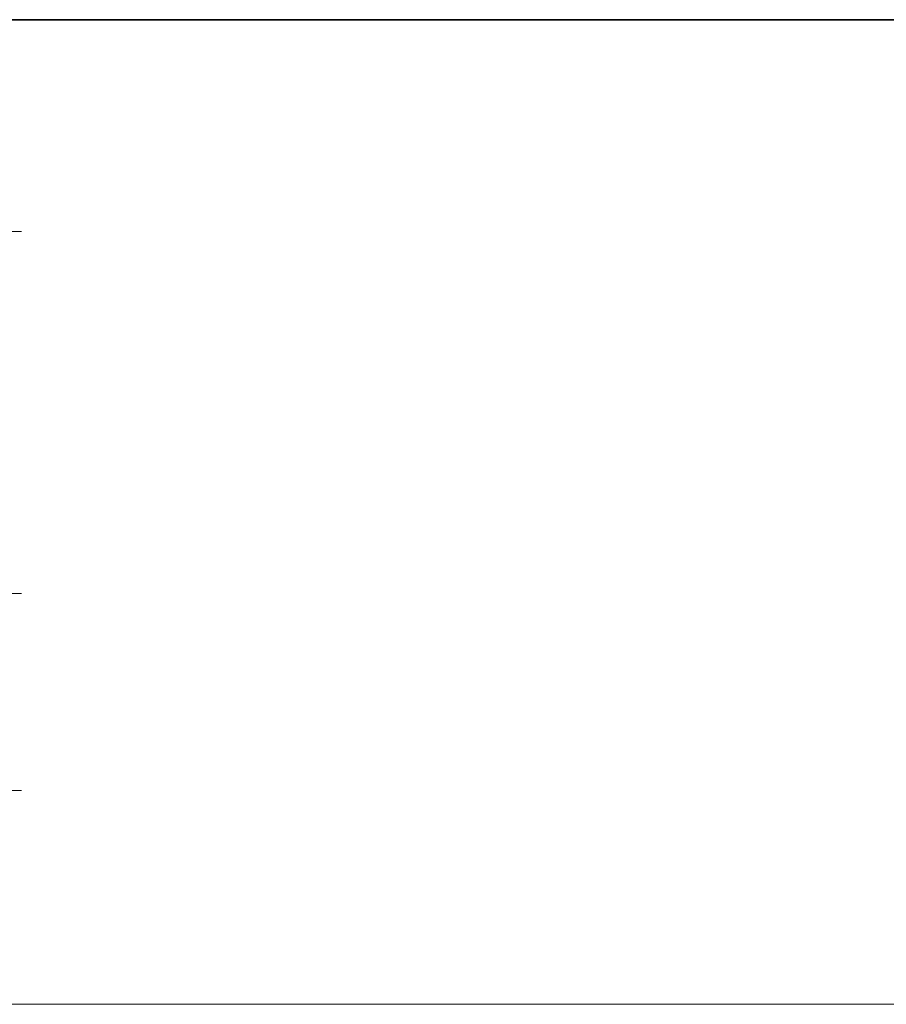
# Model space of a CAD drawing. Header units: metres. Extents: x -38 to 114, y -15 to 21.
# Tile 241 of 244: x 76.963 to 77.668, y 12.472 to 13.272. Entities that reach past the tile are written whole.
import ezdxf

# ---------------------------------------------------------------- set-up
doc = ezdxf.new("R2010")
doc.units = ezdxf.units.M

# ---------------------------------------------------------------- blocks, each defined once
blk = doc.blocks.new('СЛОЖНЫЙ_ОБЪЕКТ_107')
at = {"color": 7, "linetype": 'Continuous', "lineweight": 13, "transparency": 33554687}
blk.add_line((76.86254, 13.05949), (76.79587, 13.05949), dxfattribs=at)
blk.add_lwpolyline([(76.84254, 13.05949), (76.84254, 13.09949), (76.96487, 13.09949)], dxfattribs=at)
at = {"color": 7, "linetype": 'Continuous', "lineweight": 35, "transparency": 33554687}
blk.add_lwpolyline([(76.83043, 13.07159), (76.84254, 13.05949), (76.85464, 13.07159)], dxfattribs=at)
blk = doc.blocks.new('СЛОЖНЫЙ_ОБЪЕКТ_108')
at = {"color": 7, "linetype": 'Continuous', "lineweight": 13, "transparency": 33554687}
blk.add_line((76.86254, 12.85949), (76.79587, 12.85949), dxfattribs=at)
at = {"color": 7, "linetype": 'Continuous', "lineweight": 35, "transparency": 33554687}
blk.add_lwpolyline([(76.83043, 12.84738), (76.84254, 12.85949), (76.85464, 12.84738)], dxfattribs=at)
at = {"color": 7, "linetype": 'Continuous', "lineweight": 13, "transparency": 33554687}
blk.add_lwpolyline([(76.84254, 12.85949), (76.84254, 12.80549), (76.96487, 12.80549)], dxfattribs=at)
blk = doc.blocks.new('СЛОЖНЫЙ_ОБЪЕКТ_109')
at = {"color": 7, "linetype": 'Continuous', "lineweight": 13, "transparency": 33554687}
blk.add_line((76.86254, 12.69949), (76.79587, 12.69949), dxfattribs=at)
at = {"color": 7, "linetype": 'Continuous', "lineweight": 35, "transparency": 33554687}
blk.add_lwpolyline([(76.83043, 12.68738), (76.84254, 12.69949), (76.85464, 12.68738)], dxfattribs=at)
at = {"color": 7, "linetype": 'Continuous', "lineweight": 13, "transparency": 33554687}
blk.add_lwpolyline([(76.84254, 12.69949), (76.84254, 12.64549), (76.96487, 12.64549)], dxfattribs=at)

msp = doc.modelspace()

# ---------------------------------------------------------------- linework, layer by layer
at = {"color": 7, "linetype": 'Continuous', "lineweight": 35, "transparency": 33554687}
msp.add_line((86.41979, 13.27171), (67.91979, 13.27171), dxfattribs=at)
at = {"color": 7, "linetype": 'Continuous', "lineweight": 13, "transparency": 33554687}
msp.add_line((86.41979, 12.47171), (67.91979, 12.47171), dxfattribs=at)

# ---------------------------------------------------------------- block references
at = {"color": 7, "linetype": 'Continuous', "lineweight": 35, "transparency": 33554687}
for name in ['СЛОЖНЫЙ_ОБЪЕКТ_107', 'СЛОЖНЫЙ_ОБЪЕКТ_108', 'СЛОЖНЫЙ_ОБЪЕКТ_109']:
    msp.add_blockref(name, (0, 0), dxfattribs=at)

doc.saveas('drawing.dxf')
